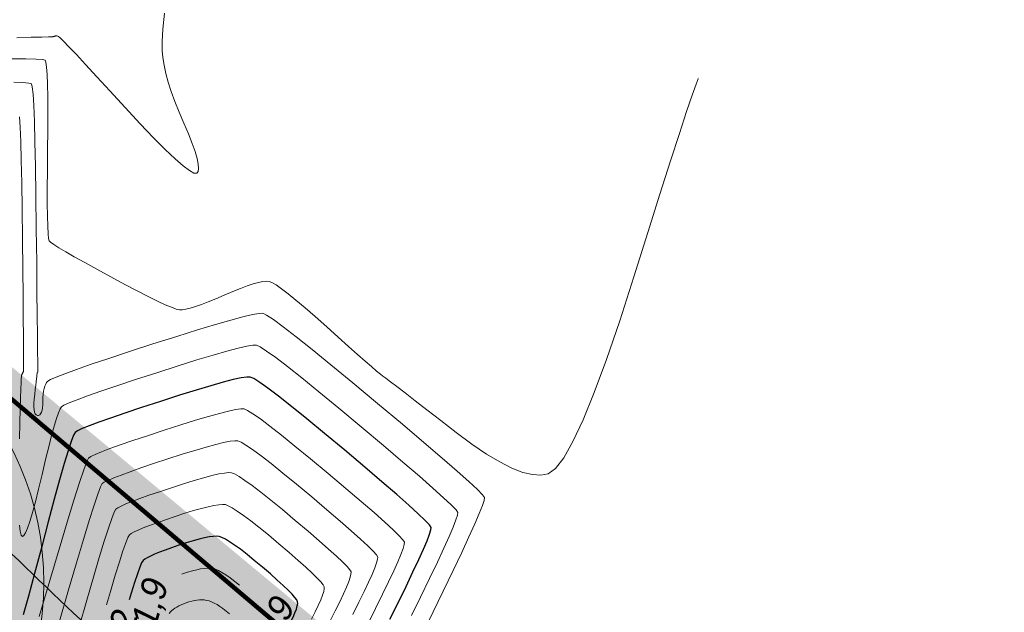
# Model space of a CAD drawing. Header units: metres. Extents: x 730549 to 731755, y 5527678 to 5528494.
# Tile 200 of 207: x 731652 to 731665, y 5527813 to 5527821. Entities that reach past the tile are written whole.
import ezdxf
from ezdxf.enums import TextEntityAlignment as Align

# ---------------------------------------------------------------- set-up
doc = ezdxf.new("R2010")
doc.units = ezdxf.units.M
doc.header["$LTSCALE"] = 0.1
doc.header["$PDMODE"] = 1
doc.header["$PDSIZE"] = -2
doc.layers.add('3d Modell', color=7, linetype='Continuous', transparency=0.4)
doc.layers.add('LA_Planung BÄUME geplant', color=7, linetype='Continuous', transparency=0.8)
for name, color, linetype in [('LA_Planungsumgriff', 7, 'Continuous'), ('Netzbach mit Ausleitung', 7, 'Continuous'), ('Sparten Strom GEPLANT pdf', 7, 'Continuous'), ('Sparten_Kanal-aus dwg GRUPPE', 7, 'Continuous'), ('Wiese und Waldnaab als Hintergrund', 7, 'Continuous')]:
    doc.layers.add(name, color=color, linetype=linetype)
doc.styles.add('Arial', font='arial.ttf')
doc.styles.add('Artifakt Element Thin', font='Artifakt Element Thin Italic.ttf')
doc.styles.add('TheSansSemiLight-Plain', font='txt')
picture_1 = doc.add_image_def('image1.png', size_in_pixel=(2382, 1684))

# ---------------------------------------------------------------- blocks, each defined once
blk = doc.blocks.new('PDF-Seite')
at = {"color": 255, "linetype": 'Continuous', "lineweight": 9, "transparency": 33554687}
blk.add_wipeout([(0, 103.921), (293.918, 103.921), (293.918, -103.921), (0, -103.921)], dxfattribs=at)
at = {"transparency": 33554687}
image = blk.add_image(picture_1, insert=(0, -103.921), size_in_units=(293.918, 207.843), dxfattribs=at)
image.dxf.flags = 7
blk = doc.blocks.new('khpfeil')
at = {"color": 7, "linetype": 'Continuous', "lineweight": 25, "transparency": 33554687}
for p, q in [((0, 0.0001), (-0.0001, -0.0001)), ((0, 0.0001), (0.0001, -0.0001)), ((0, -0.0001), (-0.0001, -0.0001)), ((0, -0.0001), (0.0001, -0.0001))]:
    blk.add_line(p, q, dxfattribs=at)
blk = doc.blocks.new('Ka_stxt_BG_HA')
at = {"color": 206, "linetype": 'Continuous', "lineweight": 13, "true_color": 0x660066, "transparency": 33554687}
blk.add_point((0, 0), dxfattribs=at)
at = {"color": 0, "flags": 1}
for tag in ['NAME', 'Z_HIGH', 'Z_LOW', 'DZ', 'RES1', 'RES2', 'RES3', 'RES4', 'RES5', 'RES6', 'BEMERKUNG']:
    blk.add_attdef(tag, (0, 0), '', height=0.00018, dxfattribs=at)
blk = doc.blocks.new('Gruppe')
at = {"color": 211, "linetype": 'Continuous', "lineweight": 5, "true_color": 0xff7fff, "transparency": 33554687}
blk.add_line((-875.322, -455.096, -32.233), (-892.308, -438.519, -32.233), dxfattribs=at)
at = {"color": 7, "linetype": 'Continuous', "lineweight": 9, "transparency": 33554687, "flags": 128}
blk.add_lwpolyline([(-869.303, -452.714), (-872.729, -446.22), (-876.226, -446.357)], dxfattribs=at)
at = {"color": 216, "true_color": 0x7f007f, "transparency": 33554687, "xscale": 0.375, "yscale": 0.375, "zscale": 0.375, "rotation": 2.251158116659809}
blk.add_blockref('Ka_stxt_BG_HA', (-876.81, -445.817, -493.19), dxfattribs=at)
at = {"color": 211, "true_color": 0xff7fff, "transparency": 33554687, "xscale": 7.999999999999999, "yscale": 7.999999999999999, "zscale": 7.999999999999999, "rotation": 45.69653945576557}
blk.add_blockref('khpfeil', (-883.815, -446.807, -493.19), dxfattribs=at)
at = {"color": 216, "true_color": 0x7f007f, "transparency": 33554687, "insert": (-883.405, -446.387, -32.305), "char_height": 0.37568, "width": 8.767, "attachment_point": 8, "rotation": 315.6963, "line_spacing_factor": 1.002187, "style": 'Arial'}
blk.add_mtext('B Ei 800/1200 24.73m 0.61%', dxfattribs=at)
at = {"color": 7, "transparency": 33554687, "attachment_point": 1, "rotation": 2.2512, "line_spacing_factor": 0.25, "style": 'Arial'}
for s, insert, char_height in [('M1307GA02\\PD 462.694\\PS 461.244\\PT 1.45 m', (-876.064, -445.866, -30.496), 0.3757), ('A S=460.798 T=2.25m Ei 800/1200->M1310E S=460.813 T=2.24m Ei 800/1200->M1308', (-903.543, -448.346, -30.14), 0.36066)]:
    blk.add_mtext(s, dxfattribs=dict(at, insert=insert, char_height=char_height))
blk = doc.blocks.new('Gruppe-1')
at = {"color": 7, "transparency": 33554687}
blk.add_blockref('Gruppe', (0, 0), dxfattribs=at)
blk = doc.blocks.new('Gruppe-3')
at = {"color": 7, "linetype": 'Continuous', "lineweight": 13, "transparency": 33554585, "flags": 128}
for points in [[(-885.91, -440.731), (-885.933, -440.947), (-885.944, -441.113), (-885.944, -441.23), (-885.935, -441.325), (-885.918, -441.427), (-885.894, -441.538), (-885.861, -441.656), (-885.821, -441.781), (-885.773, -441.915), (-885.717, -442.056), (-885.654, -442.204), (-885.592, -442.348), (-885.542, -442.474), (-885.504, -442.583), (-885.476, -442.675), (-885.461, -442.75), (-885.456, -442.808), (-885.464, -442.848), (-885.482, -442.871), (-885.519, -442.87), (-885.579, -442.838), (-885.662, -442.774), (-885.77, -442.68), (-885.901, -442.555), (-886.057, -442.398), (-886.235, -442.211), (-886.438, -441.992), (-886.64, -441.773), (-886.815, -441.582), (-886.965, -441.42), (-887.089, -441.287), (-887.188, -441.183), (-887.26, -441.108), (-887.307, -441.062), (-887.327, -441.044), (-887.335, -441.042), (-887.342, -441.04), (-887.349, -441.038), (-887.355, -441.037), (-887.361, -441.037), (-887.366, -441.038), (-887.372, -441.039), (-887.376, -441.04), (-887.381, -441.042), (-887.386, -441.044), (-887.392, -441.046), (-887.398, -441.047), (-887.404, -441.048), (-887.411, -441.049), (-887.419, -441.049), (-887.427, -441.05), (-887.462, -441.051), (-887.55, -441.053), (-887.691, -441.056), (-887.885, -441.061)], [(-882.612, -448.785), (-882.491, -448.538), (-882.371, -448.29), (-882.267, -448.073), (-882.18, -447.886), (-882.11, -447.729), (-882.056, -447.603), (-882.019, -447.508), (-881.998, -447.442), (-881.994, -447.408), (-882.018, -447.373), (-882.082, -447.307), (-882.184, -447.21), (-882.326, -447.082), (-882.507, -446.924), (-882.727, -446.734), (-882.986, -446.514), (-883.285, -446.263), (-883.585, -446.012), (-883.85, -445.795), (-884.078, -445.609), (-884.271, -445.457), (-884.427, -445.337), (-884.548, -445.249), (-884.633, -445.194), (-884.682, -445.172), (-884.731, -445.172), (-884.813, -445.185), (-884.928, -445.212), (-885.078, -445.251), (-885.262, -445.303), (-885.479, -445.369), (-885.731, -445.447), (-886.016, -445.539), (-886.301, -445.631), (-886.549, -445.714), (-886.762, -445.786), (-886.939, -445.848), (-887.08, -445.9), (-887.186, -445.942), (-887.255, -445.974), (-887.289, -445.995), (-887.307, -446.023), (-887.329, -446.076), (-887.355, -446.152), (-887.385, -446.253), (-887.42, -446.378), (-887.458, -446.528), (-887.5, -446.701), (-887.547, -446.899), (-887.593, -447.095), (-887.636, -447.265), (-887.675, -447.409), (-887.709, -447.526), (-887.74, -447.616), (-887.768, -447.68), (-887.791, -447.717), (-887.81, -447.728), (-887.826, -447.709), (-887.839, -447.658), (-887.849, -447.575)], [(-887.849, -446.424), (-887.843, -446.21), (-887.838, -446.028), (-887.834, -445.877), (-887.831, -445.758), (-887.828, -445.672), (-887.826, -445.616), (-887.824, -445.593), (-887.823, -445.586), (-887.821, -445.579), (-887.82, -445.573), (-887.818, -445.567), (-887.816, -445.562), (-887.814, -445.558), (-887.812, -445.554), (-887.809, -445.55), (-887.807, -445.547), (-887.805, -445.543), (-887.802, -445.538), (-887.801, -445.533), (-887.799, -445.527), (-887.797, -445.521), (-887.796, -445.515), (-887.795, -445.507), (-887.794, -445.473), (-887.794, -445.387), (-887.794, -445.247), (-887.796, -445.055), (-887.798, -444.809), (-887.8, -444.511), (-887.804, -444.16), (-887.808, -443.756), (-887.813, -443.351), (-887.819, -443), (-887.825, -442.7), (-887.833, -442.453), (-887.841, -442.259), (-887.85, -442.117)], [(-882.439, -448.975), (-882.324, -448.737), (-882.19, -448.461), (-882.057, -448.185), (-881.942, -447.943), (-881.845, -447.735), (-881.767, -447.561), (-881.707, -447.422), (-881.666, -447.316), (-881.642, -447.246), (-881.638, -447.209), (-881.664, -447.172), (-881.733, -447.101), (-881.847, -446.995), (-882.003, -446.855), (-882.203, -446.681), (-882.447, -446.472), (-882.734, -446.228), (-883.065, -445.95), (-883.397, -445.673), (-883.689, -445.432), (-883.941, -445.227), (-884.153, -445.059), (-884.325, -444.926), (-884.457, -444.83), (-884.548, -444.769), (-884.599, -444.745), (-884.649, -444.746), (-884.738, -444.762), (-884.864, -444.791), (-885.028, -444.835), (-885.23, -444.894), (-885.471, -444.966), (-885.749, -445.053), (-886.066, -445.154), (-886.381, -445.257), (-886.656, -445.348), (-886.892, -445.427), (-887.088, -445.495), (-887.243, -445.552), (-887.359, -445.597), (-887.435, -445.63), (-887.471, -445.652), (-887.486, -445.671), (-887.499, -445.693), (-887.51, -445.72), (-887.52, -445.751), (-887.527, -445.787), (-887.532, -445.827), (-887.536, -445.871), (-887.537, -445.919), (-887.539, -445.966), (-887.542, -446.007), (-887.548, -446.041), (-887.556, -446.068), (-887.566, -446.089), (-887.578, -446.103), (-887.593, -446.11), (-887.609, -446.111), (-887.625, -446.104), (-887.638, -446.09), (-887.647, -446.067), (-887.653, -446.035), (-887.656, -445.996), (-887.656, -445.948), (-887.653, -445.892), (-887.646, -445.827), (-887.639, -445.763), (-887.632, -445.707), (-887.627, -445.66), (-887.622, -445.62), (-887.618, -445.589), (-887.615, -445.566), (-887.614, -445.552), (-887.613, -445.546), (-887.612, -445.544), (-887.612, -445.542), (-887.612, -445.541), (-887.611, -445.539), (-887.611, -445.538), (-887.61, -445.537), (-887.609, -445.536), (-887.609, -445.535), (-887.608, -445.534), (-887.608, -445.533), (-887.607, -445.531), (-887.606, -445.53), (-887.606, -445.529), (-887.606, -445.527), (-887.605, -445.525), (-887.605, -445.523), (-887.605, -445.492), (-887.606, -445.401), (-887.607, -445.252), (-887.609, -445.043), (-887.612, -444.775), (-887.615, -444.448), (-887.619, -444.062), (-887.624, -443.617), (-887.629, -443.172), (-887.635, -442.784), (-887.642, -442.455), (-887.65, -442.183), (-887.658, -441.969), (-887.668, -441.814), (-887.678, -441.716), (-887.689, -441.676), (-887.723, -441.667), (-887.802, -441.66), (-887.926, -441.657)], [(-878.333, -440.74), (-878.416, -440.99), (-878.473, -441.154), (-878.504, -441.231), (-878.522, -441.265), (-878.539, -441.296), (-878.557, -441.324), (-878.574, -441.349), (-878.591, -441.371), (-878.608, -441.391), (-878.625, -441.408), (-878.641, -441.422), (-878.658, -441.436), (-878.675, -441.453), (-878.692, -441.473), (-878.709, -441.495), (-878.727, -441.52), (-878.745, -441.547), (-878.763, -441.578), (-878.782, -441.611), (-878.812, -441.682), (-878.864, -441.828), (-878.938, -442.048), (-879.034, -442.341), (-879.153, -442.709), (-879.294, -443.151), (-879.457, -443.666), (-879.642, -444.256), (-879.832, -444.846), (-880.008, -445.361), (-880.171, -445.802), (-880.321, -446.168), (-880.457, -446.46), (-880.58, -446.678), (-880.69, -446.821), (-880.786, -446.89), (-880.884, -446.908), (-880.998, -446.902), (-881.127, -446.871), (-881.273, -446.814), (-881.435, -446.732), (-881.613, -446.626), (-881.807, -446.494), (-882.017, -446.337), (-882.223, -446.177), (-882.406, -446.035), (-882.564, -445.913), (-882.698, -445.81), (-882.808, -445.725), (-882.894, -445.66), (-882.956, -445.613), (-882.994, -445.585), (-883.028, -445.559), (-883.08, -445.517), (-883.148, -445.458), (-883.233, -445.384), (-883.336, -445.294), (-883.455, -445.188), (-883.591, -445.066), (-883.744, -444.928), (-883.898, -444.79), (-884.035, -444.671), (-884.156, -444.568), (-884.261, -444.483), (-884.349, -444.416), (-884.421, -444.366), (-884.477, -444.334), (-884.516, -444.319), (-884.553, -444.317), (-884.6, -444.321), (-884.658, -444.333), (-884.728, -444.352), (-884.808, -444.379), (-884.899, -444.413), (-885.001, -444.453), (-885.114, -444.502), (-885.226, -444.55), (-885.328, -444.591), (-885.42, -444.626), (-885.5, -444.654), (-885.569, -444.675), (-885.628, -444.689), (-885.676, -444.697), (-885.713, -444.697), (-885.755, -444.688), (-885.818, -444.665), (-885.901, -444.63), (-886.006, -444.582), (-886.131, -444.52), (-886.276, -444.446), (-886.443, -444.358), (-886.63, -444.258), (-886.816, -444.157), (-886.978, -444.067), (-887.117, -443.99), (-887.231, -443.924), (-887.322, -443.869), (-887.39, -443.827), (-887.434, -443.796), (-887.454, -443.777), (-887.461, -443.746), (-887.467, -443.681), (-887.472, -443.581), (-887.475, -443.447), (-887.477, -443.278), (-887.478, -443.074), (-887.476, -442.836), (-887.474, -442.564), (-887.472, -442.292), (-887.471, -442.054), (-887.472, -441.852), (-887.476, -441.684), (-887.481, -441.551), (-887.487, -441.453), (-887.496, -441.39), (-887.507, -441.362), (-887.543, -441.352), (-887.628, -441.346), (-887.762, -441.343), (-887.946, -441.343)], [(-883.189, -448.882), (-883.094, -448.691), (-883, -448.501), (-882.919, -448.333), (-882.85, -448.188), (-882.796, -448.066), (-882.754, -447.967), (-882.725, -447.89), (-882.71, -447.836), (-882.708, -447.805), (-882.727, -447.774), (-882.778, -447.719), (-882.859, -447.64), (-882.971, -447.537), (-883.113, -447.41), (-883.286, -447.26), (-883.49, -447.086), (-883.725, -446.888), (-883.961, -446.691), (-884.17, -446.519), (-884.351, -446.373), (-884.506, -446.252), (-884.632, -446.157), (-884.732, -446.087), (-884.804, -446.043), (-884.849, -446.024), (-884.893, -446.023), (-884.962, -446.033), (-885.058, -446.053), (-885.178, -446.083), (-885.325, -446.123), (-885.497, -446.174), (-885.694, -446.236), (-885.917, -446.307), (-886.14, -446.381), (-886.334, -446.446), (-886.502, -446.504), (-886.641, -446.554), (-886.754, -446.597), (-886.838, -446.632), (-886.896, -446.66), (-886.925, -446.68), (-886.949, -446.727), (-886.99, -446.837), (-887.048, -447.008), (-887.122, -447.242), (-887.212, -447.538), (-887.32, -447.896), (-887.443, -448.316), (-887.584, -448.798)], [(-883.397, -448.771), (-883.315, -448.608), (-883.245, -448.465), (-883.186, -448.34), (-883.139, -448.235), (-883.103, -448.149), (-883.079, -448.081), (-883.066, -448.033), (-883.064, -448.004), (-883.082, -447.974), (-883.126, -447.925), (-883.196, -447.854), (-883.293, -447.764), (-883.417, -447.654), (-883.566, -447.523), (-883.742, -447.372), (-883.945, -447.2), (-884.149, -447.03), (-884.33, -446.882), (-884.488, -446.755), (-884.623, -446.65), (-884.735, -446.567), (-884.824, -446.507), (-884.889, -446.468), (-884.932, -446.45), (-884.974, -446.449), (-885.037, -446.456), (-885.122, -446.473), (-885.228, -446.499), (-885.356, -446.533), (-885.505, -446.577), (-885.676, -446.63), (-885.868, -446.692), (-886.059, -446.755), (-886.227, -446.812), (-886.371, -446.863), (-886.493, -446.907), (-886.59, -446.946), (-886.665, -446.978), (-886.716, -447.003), (-886.743, -447.022), (-886.766, -447.065), (-886.803, -447.162), (-886.853, -447.311), (-886.918, -447.514), (-886.996, -447.77), (-887.088, -448.08), (-887.193, -448.443), (-887.313, -448.859)], [(-883.701, -448.858), (-883.632, -448.721), (-883.572, -448.601), (-883.522, -448.495), (-883.482, -448.406), (-883.452, -448.332), (-883.432, -448.273), (-883.422, -448.23), (-883.421, -448.203), (-883.437, -448.175), (-883.474, -448.131), (-883.534, -448.069), (-883.616, -447.991), (-883.72, -447.897), (-883.846, -447.786), (-883.994, -447.658), (-884.165, -447.513), (-884.337, -447.369), (-884.49, -447.244), (-884.625, -447.137), (-884.74, -447.048), (-884.837, -446.978), (-884.915, -446.926), (-884.975, -446.892), (-885.015, -446.877), (-885.055, -446.874), (-885.112, -446.88), (-885.187, -446.893), (-885.278, -446.914), (-885.388, -446.943), (-885.514, -446.98), (-885.658, -447.024), (-885.819, -447.076), (-885.979, -447.13), (-886.12, -447.178), (-886.241, -447.222), (-886.344, -447.26), (-886.427, -447.294), (-886.491, -447.323), (-886.536, -447.346), (-886.561, -447.365), (-886.583, -447.404), (-886.616, -447.487), (-886.66, -447.616), (-886.716, -447.79), (-886.783, -448.009), (-886.861, -448.272), (-886.95, -448.581), (-887.051, -448.935)], [(-884.385, -447.826), (-884.525, -447.708), (-884.65, -447.606), (-884.761, -447.519), (-884.858, -447.446), (-884.94, -447.388), (-885.007, -447.345), (-885.06, -447.317), (-885.099, -447.303), (-885.136, -447.3), (-885.187, -447.304), (-885.251, -447.314), (-885.329, -447.33), (-885.419, -447.353), (-885.523, -447.383), (-885.639, -447.418), (-885.769, -447.461), (-885.898, -447.504), (-886.012, -447.544), (-886.111, -447.581), (-886.195, -447.613), (-886.264, -447.642), (-886.317, -447.668), (-886.356, -447.69), (-886.379, -447.708), (-886.4, -447.742), (-886.429, -447.813), (-886.467, -447.921), (-886.514, -448.066), (-886.569, -448.247), (-886.634, -448.465), (-886.685, -448.644)], [(-883.949, -448.834), (-883.9, -448.736), (-883.859, -448.65), (-883.826, -448.576), (-883.802, -448.515), (-883.785, -448.465), (-883.778, -448.427), (-883.778, -448.402), (-883.791, -448.376), (-883.822, -448.336), (-883.871, -448.284), (-883.938, -448.219), (-884.023, -448.14), (-884.126, -448.048), (-884.246, -447.944), (-884.385, -447.826)], [(-884.911, -448.379), (-884.971, -448.331), (-885.035, -448.282), (-885.093, -448.242), (-885.145, -448.209), (-885.191, -448.183), (-885.231, -448.166), (-885.265, -448.156), (-885.299, -448.151), (-885.337, -448.151), (-885.38, -448.155), (-885.429, -448.162), (-885.482, -448.173), (-885.54, -448.188), (-885.603, -448.207), (-885.671, -448.229), (-885.681, -448.233)], [(-885.045, -448.763), (-885.088, -448.726), (-885.131, -448.693), (-885.171, -448.664), (-885.21, -448.639), (-885.247, -448.619), (-885.283, -448.602), (-885.316, -448.59), (-885.348, -448.582), (-885.38, -448.577), (-885.412, -448.575), (-885.445, -448.575), (-885.479, -448.578), (-885.513, -448.583), (-885.549, -448.591), (-885.585, -448.601), (-885.621, -448.614), (-885.657, -448.628), (-885.69, -448.643), (-885.721, -448.657), (-885.749, -448.672), (-885.774, -448.688), (-885.796, -448.703), (-885.816, -448.719), (-885.834, -448.735), (-885.85, -448.757)]]:
    blk.add_lwpolyline(points, dxfattribs=at)
at = {"color": 7, "linetype": 'Continuous', "lineweight": 25, "transparency": 33554585, "flags": 128}
for points in [[(-882.901, -448.833), (-882.793, -448.615), (-882.685, -448.396), (-882.593, -448.203), (-882.515, -448.037), (-882.453, -447.898), (-882.405, -447.785), (-882.372, -447.699), (-882.354, -447.639), (-882.351, -447.607), (-882.373, -447.573), (-882.43, -447.513), (-882.522, -447.425), (-882.648, -447.31), (-882.81, -447.167), (-883.007, -446.997), (-883.238, -446.8), (-883.505, -446.575), (-883.773, -446.352), (-884.01, -446.157), (-884.215, -445.991), (-884.388, -445.854), (-884.53, -445.747), (-884.64, -445.668), (-884.719, -445.618), (-884.766, -445.598), (-884.812, -445.598), (-884.887, -445.609), (-884.993, -445.632), (-885.128, -445.667), (-885.293, -445.713), (-885.488, -445.772), (-885.713, -445.841), (-885.967, -445.923), (-886.22, -446.006), (-886.442, -446.08), (-886.632, -446.145), (-886.79, -446.201), (-886.917, -446.249), (-887.012, -446.287), (-887.075, -446.317), (-887.107, -446.337), (-887.128, -446.376), (-887.159, -446.458), (-887.2, -446.584), (-887.251, -446.755), (-887.313, -446.97), (-887.384, -447.229), (-887.465, -447.532), (-887.556, -447.879), (-887.648, -448.225), (-887.729, -448.524), (-887.801, -448.777)], [(-884.605, -448.138), (-884.713, -448.048), (-884.81, -447.968), (-884.898, -447.9), (-884.975, -447.844), (-885.042, -447.798), (-885.099, -447.764), (-885.146, -447.741), (-885.182, -447.729), (-885.217, -447.726), (-885.262, -447.727), (-885.316, -447.734), (-885.379, -447.746), (-885.45, -447.763), (-885.531, -447.785), (-885.621, -447.813), (-885.72, -447.845), (-885.818, -447.879), (-885.905, -447.91), (-885.981, -447.94), (-886.046, -447.966), (-886.1, -447.991), (-886.144, -448.013), (-886.176, -448.033), (-886.197, -448.05), (-886.217, -448.08), (-886.242, -448.139), (-886.274, -448.226), (-886.312, -448.342), (-886.356, -448.486), (-886.383, -448.576)], [(-884.391, -449.177), (-884.357, -449.115), (-884.311, -449.031), (-884.266, -448.947), (-884.227, -448.872), (-884.195, -448.805), (-884.17, -448.747), (-884.151, -448.698), (-884.139, -448.657), (-884.133, -448.624), (-884.134, -448.601), (-884.146, -448.576), (-884.17, -448.542), (-884.209, -448.499), (-884.261, -448.446), (-884.326, -448.383), (-884.406, -448.311), (-884.498, -448.229), (-884.605, -448.138)]]:
    blk.add_lwpolyline(points, dxfattribs=at)
at = {"color": 7, "transparency": 33554585, "char_height": 0.3453, "attachment_point": 1, "line_spacing_factor": 1.206165, "style": 'Artifakt Element Thin'}
for s, insert, rotation in [('461,9', (-886.509, -449.362), 73.7432), ('461,9', (-885.028, -449.487), 60.08), ('462', (-886.799, -449.424), 74.5595)]:
    blk.add_mtext(s, dxfattribs=dict(at, insert=insert, rotation=rotation))
blk = doc.blocks.new('Site Model Opacity Container')
at = {"color": 255, "linetype": 'Continuous', "lineweight": 5, "transparency": 33554585}
blk.add_wipeout([(-902.089, -384.516), (-896.561, -388.799), (-893.564, -391.703), (-885.114, -401.015), (-850.08, -459.012), (-849.968, -459.396), (-850.839, -465.338), (-853.983, -465.958), (-902.175, -472.837), (-946.175, -476.837), (-962.175, -476.837), (-998.175, -420.837), (-998.362, -413.454), (-991.275, -397.622), (-990.069, -396.546)], dxfattribs=at)
at = {"color": 7, "transparency": 33554687}
blk.add_blockref('Gruppe-3', (0, 0), dxfattribs=at)
blk = doc.blocks.new('Geländemodell (2D)')
at = {"color": 31, "true_color": 0xe0cb9d, "transparency": 33554687}
blk.add_blockref('Site Model Opacity Container', (0, 0), dxfattribs=at)
at = {"color": 0, "flags": 1}
for tag in ['IFC_UUID', 'instanceID']:
    blk.add_attdef(tag, (-998.522, -476.837), '', height=0.00018, dxfattribs=at)
blk = doc.blocks.new('P_Baum')
at = {"linetype": 'Continuous', "lineweight": 0, "transparency": 33554687}
h = blk.add_hatch(color=53, dxfattribs=at)
edge = h.paths.add_edge_path()
edge.add_arc((0, 0), 5, 0, 360)
h = blk.add_hatch(color=53, dxfattribs=at)
edge = h.paths.add_edge_path()
edge.add_arc((0, 0), 0.25, 0, 360)
at = {"color": 7, "linetype": 'Continuous', "lineweight": 5, "transparency": 33554483}
blk.add_circle((1, 1.732), 5, dxfattribs=at)
at = {"color": 7, "linetype": 'Continuous', "lineweight": 20, "transparency": 33554687}
for radius in [5, 0.25]:
    blk.add_circle((0, 0), radius, dxfattribs=at)
at = {"color": 58, "true_color": 0x4b5f00, "transparency": 33554687, "style": 'TheSansSemiLight-Plain'}
for tag, p in [('Botanischer_Name', (0.196, 1.085)), ('Nummer', (0.196, -0.556)), ('Stammumfang', (0.196, -1.649))]:
    blk.add_attdef(tag, text='', height=0.504, dxfattribs=at).set_placement(p, align=Align.TOP_LEFT)
blk = doc.blocks.new('Baum Pflanzung')
at = {"color": 7, "transparency": 33554687, "xscale": 0.2, "yscale": 0.2, "zscale": 0.2}
blk.add_blockref('P_Baum', (0, -0.0085), dxfattribs=at)

msp = doc.modelspace()

# ---------------------------------------------------------------- block references
at = {"layer": 'Sparten Strom GEPLANT pdf', "color": 16, "true_color": 0x800000, "transparency": 33554687}
msp.add_blockref('PDF-Seite', (731393.397, 5527843.198), dxfattribs=at)

# ---------------------------------------------------------------- next in the draw order: block references
at = {"layer": 'Sparten_Kanal-aus dwg GRUPPE', "color": 7, "transparency": 33554687}
msp.add_blockref('Gruppe-1', (732539.784, 5528261.585), dxfattribs=at)

# ---------------------------------------------------------------- next in the draw order: block references
at = {"layer": '3d Modell', "color": 31, "true_color": 0xe0cb9d, "transparency": 33554687}
msp.add_blockref('Geländemodell (2D)', (732539.784, 5528261.585), dxfattribs=at)

# ---------------------------------------------------------------- next in the draw order: wipeouts: each hides what was drawn before it
at = {"color": 255, "linetype": 'Continuous', "lineweight": 5, "transparency": 33554585}
msp.add_wipeout([(731638.3, 5527876.75), (731643.087, 5527863.066), (731656.242, 5527870.593), (731641.2, 5527880.8), (731625, 5527878.4), (731573.8, 5527870.6), (731547.4, 5527868.6), (731527.8, 5527840.2), (731572.45, 5527776.2), (731580.45, 5527782.55), (731574.8, 5527791.7), (731567.9, 5527803.2), (731561.05, 5527812.9), (731550.6, 5527829.3), (731544.4, 5527839.45), (731544.9, 5527845.95), (731547.9, 5527851.4), (731552.9, 5527856), (731559.1, 5527860.2), (731569.1, 5527864.9), (731572.6, 5527864.65), (731586.55, 5527866.65), (731602.35, 5527868.85), (731623.4, 5527873.5)], dxfattribs=at).dxf.layer = '3d Modell'

# ---------------------------------------------------------------- next in the draw order: wipeouts: each hides what was drawn before it
msp.add_wipeout([(731656.25, 5527870.55), (731643.6, 5527865.6), (731642.271, 5527860.578), (731638.4, 5527857.6), (731654.4, 5527839.4), (731661.2, 5527819.4), (731668.8, 5527807.6), (731683.6, 5527801.8), (731689.8, 5527798.6), (731690, 5527794.8), (731680.8, 5527793.4), (731666.6, 5527795), (731653.4, 5527794), (731639.4, 5527790.6), (731635, 5527785.4), (731646, 5527779.8), (731687.6, 5527788.6), (731700.4, 5527795.6)], dxfattribs=at).dxf.layer = '3d Modell'

# ---------------------------------------------------------------- next in the draw order: hatches: boundary and pattern name
at = {"layer": 'Netzbach mit Ausleitung', "linetype": 'Continuous', "lineweight": 0, "true_color": 0x66aaff, "transparency": 33554585}
for points in [[(731630.413, 5527861.304), (731630.332, 5527858.83), (731633.131, 5527854.862), (731634.346, 5527850.669), (731635.071, 5527844.059), (731637.459, 5527838.335), (731638.601, 5527838.008), (731640.45, 5527837.657), (731641.965, 5527834.855), (731639.581, 5527831.827), (731641.11, 5527827.971), (731641.516, 5527825.699), (731645.354, 5527821.096), (731646.864, 5527819.271), (731648.595, 5527817.524), (731650.337, 5527815.55), (731659.675, 5527807.165), (731666.014, 5527802.345), (731668.936, 5527800.508), (731672.007, 5527799.208), (731682.03, 5527799.14), (731687.449, 5527798.821), (731688.341, 5527796.331), (731680.704, 5527796.248), (731668.821, 5527795.448), (731666.852, 5527797.345), (731666.353, 5527799.604), (731664.875, 5527800.699), (731658.399, 5527805.623), (731648.914, 5527814.14), (731647.134, 5527816.157), (731645.381, 5527817.927), (731643.815, 5527819.817), (731639.935, 5527824.472), (731638.155, 5527826.943), (731636.475, 5527830.33), (731632.827, 5527831.037), (731631.935, 5527832.749), (731633.047, 5527834.163), (731632.564, 5527840.313), (731631.575, 5527843.826), (731631.075, 5527849.304), (731630.141, 5527852.321), (731627.123, 5527857.824), (731624.686, 5527860.776)], [(731630.029, 5527858.739), (731632.857, 5527854.73), (731634.05, 5527850.611), (731634.777, 5527843.983), (731637.237, 5527838.086), (731638.16, 5527837.1), (731640.254, 5527837.389), (731641.607, 5527834.886), (731639.238, 5527831.877), (731640.82, 5527827.889), (731641.235, 5527825.568), (731645.123, 5527820.904), (731646.642, 5527819.07), (731648.376, 5527817.319), (731650.124, 5527815.338), (731659.484, 5527806.934), (731665.844, 5527802.098), (731668.797, 5527800.241), (731671.945, 5527798.909), (731682.02, 5527798.841), (731687.54, 5527798.56), (731688.2, 5527796.64), (731680.692, 5527796.548), (731668.933, 5527795.756), (731667.126, 5527797.498), (731666.622, 5527799.778), (731665.055, 5527800.939), (731658.591, 5527805.854), (731649.128, 5527814.351), (731647.353, 5527816.362), (731645.603, 5527818.129), (731644.046, 5527820.009), (731640.172, 5527824.656), (731638.413, 5527827.098), (731636.678, 5527830.596), (731633.026, 5527831.304), (731632.29, 5527832.716), (731634.54, 5527834.52), (731632.861, 5527840.366), (731631.871, 5527843.881), (731631.371, 5527849.363), (731630.418, 5527852.438), (731627.372, 5527857.993), (731625.05, 5527860.8), (731630.12, 5527861.255)], [(731629.76, 5527861.25), (731629.726, 5527858.649), (731632.583, 5527854.598), (731633.755, 5527850.552), (731634.484, 5527843.907), (731637.016, 5527837.838), (731637.82, 5527836.68), (731640.058, 5527837.121), (731641.25, 5527834.917), (731638.896, 5527831.927), (731640.53, 5527827.806), (731640.953, 5527825.437), (731644.892, 5527820.712), (731646.419, 5527818.868), (731648.157, 5527817.114), (731649.91, 5527815.127), (731659.292, 5527806.703), (731665.673, 5527801.851), (731668.658, 5527799.974), (731671.884, 5527798.609), (731682.01, 5527798.541), (731687.58, 5527798.3), (731688.12, 5527796.94), (731680.681, 5527796.848), (731669.046, 5527796.065), (731667.399, 5527797.651), (731666.89, 5527799.952), (731665.235, 5527801.179), (731658.782, 5527806.085), (731649.341, 5527814.563), (731647.572, 5527816.567), (731645.826, 5527818.33), (731644.277, 5527820.201), (731640.409, 5527824.84), (731638.67, 5527827.254), (731636.881, 5527830.863), (731633.225, 5527831.571), (731632.646, 5527832.683), (731635.14, 5527834.46), (731633.157, 5527840.419), (731632.168, 5527843.936), (731631.667, 5527849.422), (731630.696, 5527852.556), (731627.622, 5527858.163), (731625.59, 5527860.845)], [(731629.423, 5527858.558), (731632.309, 5527854.466), (731633.46, 5527850.494), (731634.19, 5527843.832), (731636.795, 5527837.589), (731638.04, 5527836.94), (731639.862, 5527836.852), (731640.892, 5527834.948), (731638.553, 5527831.977), (731640.24, 5527827.724), (731640.672, 5527825.306), (731644.661, 5527820.52), (731646.197, 5527818.666), (731647.938, 5527816.909), (731649.697, 5527814.915), (731659.101, 5527806.471), (731665.502, 5527801.604), (731668.519, 5527799.707), (731671.822, 5527798.309), (731682.001, 5527798.241), (731686.802, 5527797.957), (731687.067, 5527797.217), (731680.669, 5527797.148), (731669.158, 5527796.373), (731667.672, 5527797.804), (731667.159, 5527800.127), (731665.415, 5527801.419), (731658.973, 5527806.317), (731649.555, 5527814.774), (731647.792, 5527816.772), (731646.048, 5527818.532), (731644.507, 5527820.393), (731640.646, 5527825.024), (731638.928, 5527827.409), (731637.084, 5527831.129), (731633.424, 5527831.838), (731633.001, 5527832.65), (731635.14, 5527834.48), (731633.454, 5527840.472), (731632.464, 5527843.991), (731631.963, 5527849.48), (731630.973, 5527852.674), (731627.871, 5527858.332), (731626.464, 5527860.036), (731629.48, 5527860.314)]]:
    msp.add_hatch(color=161, dxfattribs=at).paths.add_polyline_path(points)
at = {"layer": 'Netzbach mit Ausleitung', "linetype": 'Continuous', "lineweight": 0, "transparency": 33554483}
msp.add_hatch(color=7, dxfattribs=at).paths.add_polyline_path([(731629.81, 5527861.25), (731629.726, 5527858.649), (731632.583, 5527854.598), (731633.755, 5527850.552), (731634.484, 5527843.907), (731637.52, 5527836.08), (731639.06, 5527836.94), (731640.058, 5527837.121), (731641.25, 5527834.917), (731638.896, 5527831.927), (731640.53, 5527827.806), (731640.953, 5527825.437), (731644.892, 5527820.712), (731646.419, 5527818.868), (731648.157, 5527817.114), (731649.91, 5527815.127), (731659.292, 5527806.703), (731665.673, 5527801.851), (731668.658, 5527799.974), (731671.884, 5527798.609), (731682.01, 5527798.541), (731687.6, 5527798.26), (731688.12, 5527796.922), (731680.681, 5527796.848), (731669.046, 5527796.065), (731667.399, 5527797.651), (731666.89, 5527799.952), (731665.235, 5527801.179), (731658.782, 5527806.085), (731649.341, 5527814.563), (731647.572, 5527816.567), (731645.826, 5527818.33), (731644.277, 5527820.201), (731640.409, 5527824.84), (731638.67, 5527827.254), (731636.881, 5527830.863), (731633.225, 5527831.571), (731632.646, 5527832.683), (731635.16, 5527834.46), (731633.157, 5527840.419), (731632.168, 5527843.936), (731631.667, 5527849.422), (731630.696, 5527852.556), (731627.622, 5527858.163), (731625.605, 5527860.845)])
at = {"layer": 'Netzbach mit Ausleitung', "linetype": 'Continuous', "lineweight": 0, "true_color": 0xcc9966, "transparency": 33554508}
for points in [[(731647.257, 5527821.96), (731647.528, 5527821.498), (731647.768, 5527821.078), (731647.977, 5527820.701), (731648.155, 5527820.366), (731648.302, 5527820.074), (731648.417, 5527819.824), (731648.501, 5527819.617), (731648.553, 5527819.452), (731648.71, 5527819.181), (731648.883, 5527818.903), (731649.074, 5527818.619), (731649.282, 5527818.329), (731649.506, 5527818.032), (731649.748, 5527817.729), (731650.006, 5527817.419), (731650.282, 5527817.103), (731651.215, 5527816.217), (731652.182, 5527815.324), (731653.184, 5527814.424), (731654.22, 5527813.516), (731655.291, 5527812.601), (731656.396, 5527811.679), (731657.535, 5527810.749), (731658.708, 5527809.812), (731659.884, 5527808.904), (731661.029, 5527808.062), (731662.145, 5527807.284), (731663.231, 5527806.573), (731664.286, 5527805.926), (731665.311, 5527805.345), (731666.307, 5527804.829), (731667.272, 5527804.378), (731668.254, 5527803.963), (731669.298, 5527803.556), (731670.404, 5527803.155), (731671.574, 5527802.761), (731672.805, 5527802.374), (731674.1, 5527801.994), (731675.456, 5527801.621), (731676.876, 5527801.255), (731678.187, 5527800.888), (731679.218, 5527800.513), (731679.971, 5527800.13), (731680.444, 5527799.739), (731680.637, 5527799.339), (731680.552, 5527798.932), (731680.187, 5527798.516), (731679.543, 5527798.092), (731678.749, 5527797.684), (731677.936, 5527797.317), (731677.102, 5527796.99), (731676.249, 5527796.704), (731675.376, 5527796.459), (731674.482, 5527796.254), (731673.569, 5527796.09), (731672.636, 5527795.966), (731671.716, 5527795.869), (731670.841, 5527795.785), (731670.012, 5527795.714), (731669.228, 5527795.656), (731668.49, 5527795.61), (731667.798, 5527795.578), (731667.151, 5527795.559), (731666.55, 5527795.552), (731665.962, 5527795.629), (731665.354, 5527795.857), (731664.727, 5527796.239), (731664.08, 5527796.773), (731663.414, 5527797.459), (731662.728, 5527798.298), (731662.023, 5527799.289), (731661.298, 5527800.433), (731660.582, 5527801.603), (731659.903, 5527802.672), (731659.261, 5527803.64), (731658.656, 5527804.507), (731658.089, 5527805.273), (731657.558, 5527805.938), (731657.064, 5527806.502), (731656.607, 5527806.966), (731656.121, 5527807.369), (731655.541, 5527807.754), (731654.865, 5527808.12), (731654.094, 5527808.468), (731653.229, 5527808.797), (731652.268, 5527809.107), (731651.212, 5527809.399), (731650.062, 5527809.672), (731648.925, 5527809.978), (731647.911, 5527810.372), (731647.02, 5527810.852), (731646.251, 5527811.419), (731645.605, 5527812.072), (731645.082, 5527812.811), (731644.682, 5527813.637), (731644.404, 5527814.55), (731644.281, 5527815.081), (731644.159, 5527815.576), (731644.039, 5527816.035), (731643.921, 5527816.457), (731643.804, 5527816.844), (731643.689, 5527817.194), (731643.576, 5527817.509), (731643.464, 5527817.787), (731642.946, 5527817.86), (731642.346, 5527817.946), (731641.665, 5527818.044), (731640.902, 5527818.155), (731640.059, 5527818.278), (731639.134, 5527818.414), (731638.129, 5527818.562), (731637.042, 5527818.722), (731635.69, 5527818.636), (731634.397, 5527818.629), (731633.162, 5527818.701), (731631.987, 5527818.853), (731630.871, 5527819.084), (731629.813, 5527819.395), (731628.814, 5527819.785), (731627.874, 5527820.254), (731627.021, 5527820.78), (731626.282, 5527821.34), (731625.657, 5527821.934), (731625.147, 5527822.562), (731624.751, 5527823.223), (731624.469, 5527823.919), (731624.302, 5527824.648), (731624.249, 5527825.411), (731624.277, 5527826.171), (731624.352, 5527826.889), (731624.474, 5527827.566), (731624.644, 5527828.201), (731624.861, 5527828.796), (731625.125, 5527829.349), (731625.437, 5527829.86), (731625.796, 5527830.331), (731626.199, 5527830.767), (731626.644, 5527831.174), (731627.131, 5527831.553), (731627.659, 5527831.904), (731628.228, 5527832.227), (731628.84, 5527832.521), (731629.492, 5527832.787), (731630.187, 5527833.024), (731630.869, 5527833.272), (731631.487, 5527833.566), (731632.041, 5527833.909), (731632.529, 5527834.299), (731632.953, 5527834.736), (731633.312, 5527835.221), (731633.607, 5527835.754), (731633.837, 5527836.334), (731634.061, 5527836.909), (731634.335, 5527837.427), (731634.662, 5527837.888), (731635.039, 5527838.292), (731635.469, 5527838.639), (731635.949, 5527838.928), (731636.482, 5527839.16), (731637.065, 5527839.336), (731637.678, 5527839.472), (731638.297, 5527839.588), (731638.923, 5527839.684), (731639.555, 5527839.76), (731640.194, 5527839.815), (731640.839, 5527839.85), (731641.491, 5527839.865), (731642.15, 5527839.86), (731642.775, 5527839.73), (731643.327, 5527839.373), (731643.806, 5527838.787), (731644.212, 5527837.973), (731644.544, 5527836.932), (731644.803, 5527835.662), (731644.989, 5527834.164), (731645.102, 5527832.437), (731645.202, 5527830.664), (731645.351, 5527829.022), (731645.547, 5527827.514), (731645.793, 5527826.138), (731646.086, 5527824.894), (731646.428, 5527823.784), (731646.818, 5527822.805)], [(731646.827, 5527821.705), (731647.089, 5527821.258), (731647.321, 5527820.854), (731647.523, 5527820.492), (731647.693, 5527820.174), (731647.833, 5527819.898), (731647.943, 5527819.665), (731648.021, 5527819.475), (731648.069, 5527819.327), (731648.085, 5527819.265), (731648.116, 5527819.21), (731648.279, 5527818.927), (731648.46, 5527818.637), (731648.658, 5527818.342), (731648.874, 5527818.04), (731649.106, 5527817.732), (731649.356, 5527817.418), (731649.623, 5527817.098), (731649.908, 5527816.771), (731649.921, 5527816.757), (731649.935, 5527816.743), (731650.872, 5527815.853), (731651.844, 5527814.956), (731652.851, 5527814.051), (731653.891, 5527813.139), (731654.967, 5527812.22), (731656.076, 5527811.294), (731657.22, 5527810.361), (731658.398, 5527809.42), (731659.587, 5527808.502), (731660.745, 5527807.65), (731661.874, 5527806.864), (731662.973, 5527806.144), (731664.042, 5527805.489), (731665.081, 5527804.901), (731666.091, 5527804.378), (731667.071, 5527803.92), (731668.062, 5527803.502), (731669.116, 5527803.09), (731670.233, 5527802.686), (731671.412, 5527802.288), (731672.653, 5527801.898), (731673.958, 5527801.515), (731675.325, 5527801.139), (731676.754, 5527800.77), (731677.099, 5527800.682), (731677.426, 5527800.593), (731677.735, 5527800.504), (731678.028, 5527800.414), (731678.302, 5527800.324), (731678.56, 5527800.234), (731678.8, 5527800.144), (731679.023, 5527800.053), (731679.21, 5527799.97), (731679.381, 5527799.889), (731679.535, 5527799.808), (731679.673, 5527799.728), (731679.795, 5527799.649), (731679.9, 5527799.57), (731679.989, 5527799.493), (731680.061, 5527799.416), (731680.087, 5527799.383), (731680.107, 5527799.351), (731680.122, 5527799.319), (731680.131, 5527799.288), (731680.134, 5527799.258), (731680.133, 5527799.229), (731680.126, 5527799.2), (731680.113, 5527799.172), (731680.067, 5527799.1), (731680.005, 5527799.025), (731679.927, 5527798.949), (731679.833, 5527798.87), (731679.724, 5527798.788), (731679.6, 5527798.705), (731679.459, 5527798.619), (731679.303, 5527798.531), (731678.532, 5527798.134), (731677.74, 5527797.777), (731676.929, 5527797.46), (731676.099, 5527797.181), (731675.249, 5527796.943), (731674.379, 5527796.743), (731673.49, 5527796.583), (731672.581, 5527796.463), (731671.668, 5527796.367), (731670.8, 5527796.283), (731669.978, 5527796.213), (731669.201, 5527796.155), (731668.47, 5527796.11), (731667.784, 5527796.078), (731667.144, 5527796.059), (731666.55, 5527796.052), (731666.031, 5527796.125), (731665.487, 5527796.342), (731664.92, 5527796.705), (731664.329, 5527797.212), (731663.714, 5527797.864), (731663.075, 5527798.662), (731662.413, 5527799.604), (731661.727, 5527800.691), (731661.002, 5527801.876), (731660.313, 5527802.959), (731659.661, 5527803.94), (731659.046, 5527804.821), (731658.467, 5527805.6), (731657.925, 5527806.278), (731657.419, 5527806.854), (731656.95, 5527807.33), (731656.439, 5527807.756), (731655.831, 5527808.161), (731655.128, 5527808.546), (731654.328, 5527808.91), (731653.432, 5527809.253), (731652.441, 5527809.576), (731651.353, 5527809.878), (731650.169, 5527810.16), (731649.616, 5527810.295), (731649.093, 5527810.45), (731648.599, 5527810.625), (731648.135, 5527810.819), (731647.701, 5527811.034), (731647.297, 5527811.268), (731646.922, 5527811.523), (731646.578, 5527811.797), (731646.269, 5527812.085), (731645.989, 5527812.393), (731645.736, 5527812.721), (731645.511, 5527813.069), (731645.315, 5527813.437), (731645.146, 5527813.825), (731645.005, 5527814.233), (731644.892, 5527814.66), (731644.766, 5527815.202), (731644.641, 5527815.708), (731644.518, 5527816.178), (731644.396, 5527816.611), (731644.276, 5527817.008), (731644.158, 5527817.369), (731644.04, 5527817.694), (731643.925, 5527817.983), (731643.814, 5527818.243), (731643.577, 5527818.397), (731643.002, 5527818.72), (731642.338, 5527819.003), (731641.583, 5527819.247), (731640.739, 5527819.449), (731639.804, 5527819.612), (731638.779, 5527819.735), (731637.665, 5527819.818), (731636.46, 5527819.86), (731635.253, 5527819.915), (731634.13, 5527820.035), (731633.093, 5527820.22), (731632.141, 5527820.471), (731631.273, 5527820.787), (731630.491, 5527821.167), (731629.793, 5527821.614), (731629.18, 5527822.125), (731628.652, 5527822.66), (731628.206, 5527823.178), (731627.844, 5527823.679), (731627.564, 5527824.162), (731627.367, 5527824.629), (731627.253, 5527825.078), (731627.223, 5527825.51), (731627.275, 5527825.925), (731627.371, 5527826.331), (731627.473, 5527826.736), (731627.581, 5527827.14), (731627.694, 5527827.544), (731627.812, 5527827.946), (731627.936, 5527828.348), (731628.065, 5527828.75), (731628.2, 5527829.15), (731628.626, 5527829.693), (731629.103, 5527830.196), (731629.632, 5527830.659), (731630.212, 5527831.084), (731630.843, 5527831.468), (731631.526, 5527831.813), (731632.261, 5527832.118), (731633.047, 5527832.384), (731633.153, 5527832.691), (731633.274, 5527833.046), (731633.41, 5527833.449), (731633.561, 5527833.899), (731633.726, 5527834.398), (731633.907, 5527834.943), (731634.102, 5527835.537), (731634.312, 5527836.178), (731634.511, 5527836.69), (731634.756, 5527837.152), (731635.046, 5527837.562), (731635.382, 5527837.921), (731635.763, 5527838.23), (731636.19, 5527838.487), (731636.663, 5527838.694), (731637.182, 5527838.849), (731637.779, 5527838.982), (731638.382, 5527839.095), (731638.992, 5527839.189), (731639.608, 5527839.262), (731640.231, 5527839.316), (731640.86, 5527839.351), (731641.496, 5527839.365), (731642.138, 5527839.36), (731642.381, 5527839.33), (731642.611, 5527839.253), (731642.83, 5527839.128), (731643.037, 5527838.956), (731643.232, 5527838.735), (731643.416, 5527838.467), (731643.587, 5527838.152), (731643.747, 5527837.789), (731643.915, 5527837.316), (731644.066, 5527836.787), (731644.199, 5527836.2), (731644.314, 5527835.557), (731644.412, 5527834.857), (731644.493, 5527834.101), (731644.556, 5527833.287), (731644.602, 5527832.417), (731644.705, 5527830.612), (731644.857, 5527828.94), (731645.06, 5527827.401), (731645.313, 5527825.995), (731645.616, 5527824.723), (731645.97, 5527823.584), (731646.373, 5527822.578)]]:
    msp.add_hatch(color=33, dxfattribs=at).paths.add_polyline_path(points)
at = {"layer": 'Wiese und Waldnaab als Hintergrund', "linetype": 'Continuous', "lineweight": 0, "true_color": 0xc4d309, "transparency": 33554483}
msp.add_hatch(color=52, dxfattribs=at).paths.add_polyline_path([(731645.564, 5527857.533), (731648.867, 5527864.657), (731649.383, 5527877.95), (731647.211, 5527873.709), (731644.51, 5527868.986), (731642.564, 5527867.465), (731640.331, 5527865.812), (731639.379, 5527864.4), (731636.728, 5527863.807), (731633.047, 5527861.647), (731631.137, 5527861.584), (731630.858, 5527859.542), (731633.047, 5527858.626), (731633.047, 5527854.945), (731634.69, 5527852.115), (731634.909, 5527851.033), (731629.053, 5527848.479), (731629.179, 5527851.913), (731627.956, 5527853.892), (731627.903, 5527855.294), (731626.593, 5527858.068), (731624.42, 5527859.54), (731622.589, 5527861.552), (731621.652, 5527862.757), (731619.632, 5527862.838), (731618.716, 5527863.844), (731616.376, 5527864.09), (731612.952, 5527864.117), (731610.942, 5527864.098), (731608.787, 5527862.654), (731606.291, 5527862.481), (731603.11, 5527862.133), (731600.869, 5527862.39), (731599.896, 5527862.082), (731597.59, 5527862.936), (731596.695, 5527862.837), (731594.94, 5527863.249), (731593.609, 5527863.892), (731591.362, 5527863.762), (731589.607, 5527864.173), (731588.038, 5527863.8), (731585.807, 5527863.052), (731583.764, 5527863.331), (731580.064, 5527863.126), (731578.55, 5527862.256), (731574.465, 5527862.814), (731571.547, 5527860.985), (731568.651, 5527858.957), (731566.276, 5527858.596), (731562.786, 5527858.314), (731560.376, 5527856.44), (731556.484, 5527853.398), (731555.994, 5527850.527), (731557.845, 5527847.411), (731559.125, 5527846.746), (731558.537, 5527844.77), (731556.8, 5527842.266), (731556.004, 5527842.179), (731554.754, 5527840.734), (731550.656, 5527839.58), (731549.012, 5527840.808), (731545.888, 5527841.774), (731542.225, 5527843.988), (731540.946, 5527845.557), (731537.608, 5527842.978), (731535.133, 5527842.606), (731532.436, 5527840.6), (731531.187, 5527840.061), (731530.368, 5527838.361), (731529.408, 5527838.86), (731526.048, 5527837.385), (731522.479, 5527835.987), (731521.276, 5527835.956), (731518.457, 5527834.138), (731515.806, 5527833.545), (731514.217, 5527834.277), (731511.886, 5527833.518), (731508.735, 5527832.303), (731502.8, 5527735.172), (731587.4, 5527735), (731587, 5527743.2), (731600.4, 5527745), (731608.395, 5527752.271), (731632.944, 5527766.213), (731648.414, 5527772.839), (731668.004, 5527780.419), (731667.688, 5527783.302), (731672.77, 5527784.664), (731670.373, 5527791.846), (731680.682, 5527795.994), (731685.016, 5527799.588), (731678.469, 5527800.58), (731672.244, 5527803.218), (731664.806, 5527806.828), (731657.127, 5527811.72), (731650.928, 5527816.875), (731647.611, 5527821.441), (731645.652, 5527826.457), (731645.095, 5527830.621), (731645.855, 5527836.539), (731646.72, 5527839.652), (731643.205, 5527845.102), (731642.516, 5527849.553), (731640.4, 5527852.339)])

# ---------------------------------------------------------------- next in the draw order: linework, layer by layer
at = {"layer": 'LA_Planungsumgriff', "color": 16, "linetype": 'Continuous', "lineweight": 100, "true_color": 0x800000, "transparency": 33554687, "flags": 128}
msp.add_lwpolyline([(731651.499, 5527808.125), (731657.056, 5527804.401), (731663.615, 5527794.685), (731674.985, 5527796.137), (731688.595, 5527796.382), (731687.37, 5527798.931), (731675.756, 5527801.352), (731667.617, 5527804.985), (731657.183, 5527811.152), (731650.674, 5527816.67)], dxfattribs=at)
at = {"layer": 'LA_Planungsumgriff', "color": 16, "linetype": 'Continuous', "lineweight": 9, "true_color": 0x800000, "transparency": 33554687}
msp.add_open_spline([(731629.85, 5527863), (731629.1, 5527861.25), (731629.22, 5527859.2), (731631.21, 5527856.645), (731632.95, 5527853.075), (731633.639, 5527850.28), (731634.3, 5527846.75), (731634.741, 5527843.311), (731636.2, 5527839.55), (731637.35, 5527836.75), (731639, 5527836.75), (731640.4, 5527836.55), (731640.9, 5527834.95), (731639.95, 5527833.35), (731639, 5527832.35), (731639.25, 5527830.5), (731641.2, 5527826.05), (731642.15, 5527824.3), (731644.3, 5527821.55), (731647.85, 5527817.55), (731653.05, 5527812.4), (731658.28, 5527807.7), (731665.05, 5527802.6), (731669.15, 5527799.7), (731671.6, 5527798.55), (731674.25, 5527798.3), (731679.45, 5527798.55), (731686.05, 5527798.5), (731689.1, 5527798.45)], degree=2, dxfattribs=at)
msp.add_open_spline([(731624.546, 5527862.408), (731626.07, 5527861.19), (731628.3, 5527857.75), (731630.05, 5527854.6), (731631.05, 5527851.35), (731631.645, 5527849.085), (731631.82, 5527848.263), (731632.345, 5527845.796), (731632.95, 5527841.8), (731634.04, 5527837.32), (731634.6, 5527835.86), (731638.15, 5527829.25), (731642.05, 5527822.3), (731646, 5527818.1), (731656.65, 5527807.95), (731665.7, 5527800.95), (731667.4, 5527799.2), (731667.6, 5527797.7), (731668.9, 5527796.25), (731671.3, 5527796.2), (731677.9, 5527796.9), (731689.6, 5527797.1)], degree=2, knots=[0, 0, 0, 0.049146, 0.120068, 0.19099, 0.261912, 0.261912, 0.287363, 0.338266, 0.389169, 0.440071, 0.490974, 0.541876, 0.592779, 0.643682, 0.694584, 0.745487, 0.79639, 0.847292, 0.898195, 0.949097, 1, 1, 1], dxfattribs=at)

# ---------------------------------------------------------------- next in the draw order: block references
at = {"layer": 'LA_Planung BÄUME geplant', "color": 7, "transparency": 33554483, "xscale": 4, "yscale": 4, "zscale": 4}
msp.add_blockref('Baum Pflanzung', (731647.46, 5527811.885), dxfattribs=at)

doc.saveas('drawing.dxf')
